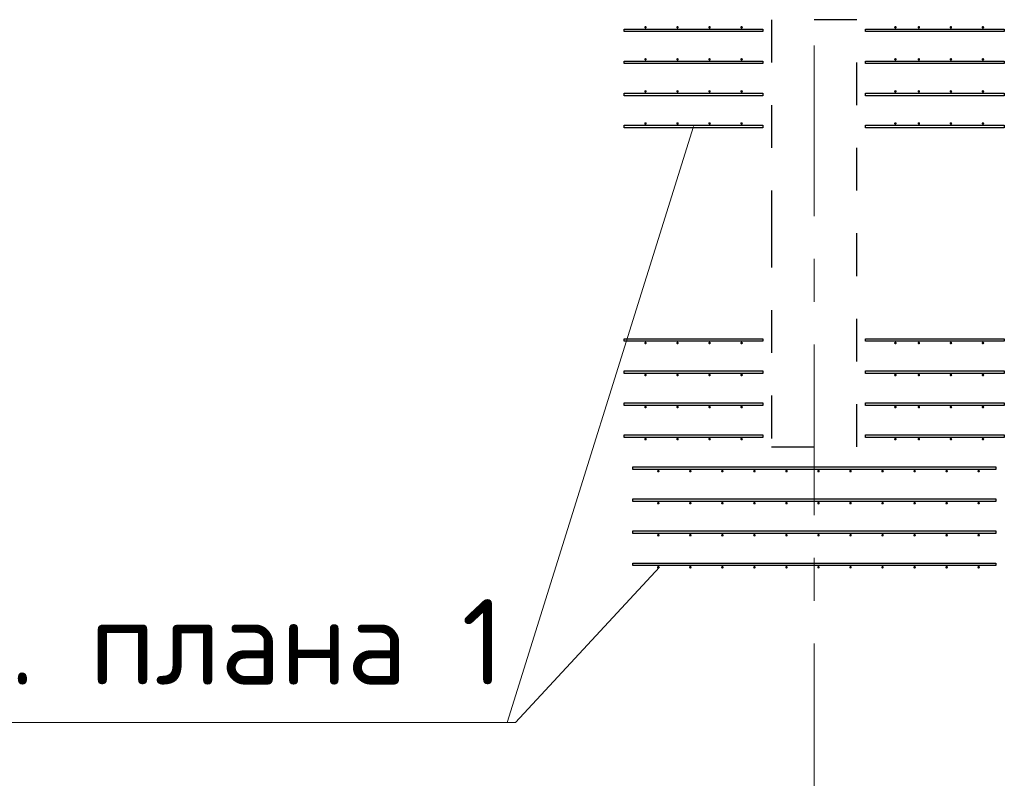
# Model space of a CAD drawing. Header units: metres. Extents: x -38 to 93, y -15 to 21.
# Tile 29 of 194: x 22.09 to 24.39, y 5.09 to 6.87. Entities that reach past the tile are written whole.
import ezdxf

# ---------------------------------------------------------------- set-up
doc = ezdxf.new("R2010")
doc.units = ezdxf.units.M
for name, pattern in [('______11', [0.5, 0.4, -0.05, 0, -0.05]), ('______2', [0.0405, 0.03, -0.0105]), ('______5', [1.1, 0.8, -0.1, 0.1, -0.1])]:
    doc.linetypes.add(name, pattern=pattern)
for name, color, linetype, lineweight in [('XR$2$Осевая линия (1)', 7, '______5', 13), ('XR$4$Арматурный каркас 01', 4, 'Continuous', 35), ('XR$4$Текст_ общее_1', 7, 'Continuous', 13)]:
    doc.layers.add(name, color=color, linetype=linetype, lineweight=lineweight)
doc.layers.add('XR$6$Стена_ бетон несущ.', color=7, linetype='Continuous', lineweight=70, true_color=0xb4b496)
doc.styles.add('ISOCPEUR', font='txt')

msp = doc.modelspace()

# ---------------------------------------------------------------- hatches: boundary and pattern name
at = {"layer": 'XR$4$Арматурный каркас 01', "linetype": 'Continuous', "lineweight": 50, "transparency": 33554687}
for points in [[(23.558, 6.8522), (23.5578, 6.8534), (23.5571, 6.8544), (23.5561, 6.855), (23.555, 6.8552), (23.5539, 6.855), (23.5529, 6.8544), (23.5522, 6.8534), (23.552, 6.8522), (23.5522, 6.8511), (23.5529, 6.8501), (23.5539, 6.8495), (23.555, 6.8492), (23.5561, 6.8495), (23.5571, 6.8501), (23.5578, 6.8511)], [(23.633, 6.8522), (23.6328, 6.8534), (23.6321, 6.8544), (23.6311, 6.855), (23.63, 6.8552), (23.6289, 6.855), (23.6279, 6.8544), (23.6272, 6.8534), (23.627, 6.8522), (23.6272, 6.8511), (23.6279, 6.8501), (23.6289, 6.8495), (23.63, 6.8492), (23.6311, 6.8495), (23.6321, 6.8501), (23.6328, 6.8511)], [(23.708, 6.8522), (23.7078, 6.8534), (23.7071, 6.8544), (23.7061, 6.855), (23.705, 6.8552), (23.7039, 6.855), (23.7029, 6.8544), (23.7022, 6.8534), (23.702, 6.8522), (23.7022, 6.8511), (23.7029, 6.8501), (23.7039, 6.8495), (23.705, 6.8492), (23.7061, 6.8495), (23.7071, 6.8501), (23.7078, 6.8511)], [(23.783, 6.8522), (23.7828, 6.8534), (23.7821, 6.8544), (23.7811, 6.855), (23.78, 6.8552), (23.7789, 6.855), (23.7779, 6.8544), (23.7772, 6.8534), (23.777, 6.8522), (23.7772, 6.8511), (23.7779, 6.8501), (23.7789, 6.8495), (23.78, 6.8492), (23.7811, 6.8495), (23.7821, 6.8501), (23.7828, 6.8511)], [(24.143, 6.8522), (24.1428, 6.8534), (24.1421, 6.8544), (24.1411, 6.855), (24.14, 6.8552), (24.1389, 6.855), (24.1379, 6.8544), (24.1372, 6.8534), (24.137, 6.8522), (24.1372, 6.8511), (24.1379, 6.8501), (24.1389, 6.8495), (24.14, 6.8492), (24.1411, 6.8495), (24.1421, 6.8501), (24.1428, 6.8511)], [(24.198, 6.8522), (24.1978, 6.8534), (24.1971, 6.8544), (24.1961, 6.855), (24.195, 6.8552), (24.1939, 6.855), (24.1929, 6.8544), (24.1922, 6.8534), (24.192, 6.8522), (24.1922, 6.8511), (24.1929, 6.8501), (24.1939, 6.8495), (24.195, 6.8492), (24.1961, 6.8495), (24.1971, 6.8501), (24.1978, 6.8511)], [(24.273, 6.8522), (24.2728, 6.8534), (24.2721, 6.8544), (24.2711, 6.855), (24.27, 6.8552), (24.2689, 6.855), (24.2679, 6.8544), (24.2672, 6.8534), (24.267, 6.8522), (24.2672, 6.8511), (24.2679, 6.8501), (24.2689, 6.8495), (24.27, 6.8492), (24.2711, 6.8495), (24.2721, 6.8501), (24.2728, 6.8511)], [(24.348, 6.8522), (24.3478, 6.8534), (24.3471, 6.8544), (24.3461, 6.855), (24.345, 6.8552), (24.3439, 6.855), (24.3429, 6.8544), (24.3422, 6.8534), (24.342, 6.8522), (24.3422, 6.8511), (24.3429, 6.8501), (24.3439, 6.8495), (24.345, 6.8492), (24.3461, 6.8495), (24.3471, 6.8501), (24.3478, 6.8511)], [(23.558, 6.7772), (23.5578, 6.7784), (23.5571, 6.7794), (23.5561, 6.78), (23.555, 6.7802), (23.5539, 6.78), (23.5529, 6.7794), (23.5522, 6.7784), (23.552, 6.7772), (23.5522, 6.7761), (23.5529, 6.7751), (23.5539, 6.7745), (23.555, 6.7742), (23.5561, 6.7745), (23.5571, 6.7751), (23.5578, 6.7761)], [(23.633, 6.7772), (23.6328, 6.7784), (23.6321, 6.7794), (23.6311, 6.78), (23.63, 6.7802), (23.6289, 6.78), (23.6279, 6.7794), (23.6272, 6.7784), (23.627, 6.7772), (23.6272, 6.7761), (23.6279, 6.7751), (23.6289, 6.7745), (23.63, 6.7742), (23.6311, 6.7745), (23.6321, 6.7751), (23.6328, 6.7761)], [(23.708, 6.7772), (23.7078, 6.7784), (23.7071, 6.7794), (23.7061, 6.78), (23.705, 6.7802), (23.7039, 6.78), (23.7029, 6.7794), (23.7022, 6.7784), (23.702, 6.7772), (23.7022, 6.7761), (23.7029, 6.7751), (23.7039, 6.7745), (23.705, 6.7742), (23.7061, 6.7745), (23.7071, 6.7751), (23.7078, 6.7761)], [(23.783, 6.7772), (23.7828, 6.7784), (23.7821, 6.7794), (23.7811, 6.78), (23.78, 6.7802), (23.7789, 6.78), (23.7779, 6.7794), (23.7772, 6.7784), (23.777, 6.7772), (23.7772, 6.7761), (23.7779, 6.7751), (23.7789, 6.7745), (23.78, 6.7742), (23.7811, 6.7745), (23.7821, 6.7751), (23.7828, 6.7761)], [(24.143, 6.7772), (24.1428, 6.7784), (24.1421, 6.7794), (24.1411, 6.78), (24.14, 6.7802), (24.1389, 6.78), (24.1379, 6.7794), (24.1372, 6.7784), (24.137, 6.7772), (24.1372, 6.7761), (24.1379, 6.7751), (24.1389, 6.7745), (24.14, 6.7742), (24.1411, 6.7745), (24.1421, 6.7751), (24.1428, 6.7761)], [(24.198, 6.7772), (24.1978, 6.7784), (24.1971, 6.7794), (24.1961, 6.78), (24.195, 6.7802), (24.1939, 6.78), (24.1929, 6.7794), (24.1922, 6.7784), (24.192, 6.7772), (24.1922, 6.7761), (24.1929, 6.7751), (24.1939, 6.7745), (24.195, 6.7742), (24.1961, 6.7745), (24.1971, 6.7751), (24.1978, 6.7761)], [(24.273, 6.7772), (24.2728, 6.7784), (24.2721, 6.7794), (24.2711, 6.78), (24.27, 6.7802), (24.2689, 6.78), (24.2679, 6.7794), (24.2672, 6.7784), (24.267, 6.7772), (24.2672, 6.7761), (24.2679, 6.7751), (24.2689, 6.7745), (24.27, 6.7742), (24.2711, 6.7745), (24.2721, 6.7751), (24.2728, 6.7761)], [(24.348, 6.7772), (24.3478, 6.7784), (24.3471, 6.7794), (24.3461, 6.78), (24.345, 6.7802), (24.3439, 6.78), (24.3429, 6.7794), (24.3422, 6.7784), (24.342, 6.7772), (24.3422, 6.7761), (24.3429, 6.7751), (24.3439, 6.7745), (24.345, 6.7742), (24.3461, 6.7745), (24.3471, 6.7751), (24.3478, 6.7761)], [(23.558, 6.7022), (23.5578, 6.7034), (23.5571, 6.7044), (23.5561, 6.705), (23.555, 6.7052), (23.5539, 6.705), (23.5529, 6.7044), (23.5522, 6.7034), (23.552, 6.7022), (23.5522, 6.7011), (23.5529, 6.7001), (23.5539, 6.6995), (23.555, 6.6992), (23.5561, 6.6995), (23.5571, 6.7001), (23.5578, 6.7011)], [(23.633, 6.7022), (23.6328, 6.7034), (23.6321, 6.7044), (23.6311, 6.705), (23.63, 6.7052), (23.6289, 6.705), (23.6279, 6.7044), (23.6272, 6.7034), (23.627, 6.7022), (23.6272, 6.7011), (23.6279, 6.7001), (23.6289, 6.6995), (23.63, 6.6992), (23.6311, 6.6995), (23.6321, 6.7001), (23.6328, 6.7011)], [(23.708, 6.7022), (23.7078, 6.7034), (23.7071, 6.7044), (23.7061, 6.705), (23.705, 6.7052), (23.7039, 6.705), (23.7029, 6.7044), (23.7022, 6.7034), (23.702, 6.7022), (23.7022, 6.7011), (23.7029, 6.7001), (23.7039, 6.6995), (23.705, 6.6992), (23.7061, 6.6995), (23.7071, 6.7001), (23.7078, 6.7011)], [(23.783, 6.7022), (23.7828, 6.7034), (23.7821, 6.7044), (23.7811, 6.705), (23.78, 6.7052), (23.7789, 6.705), (23.7779, 6.7044), (23.7772, 6.7034), (23.777, 6.7022), (23.7772, 6.7011), (23.7779, 6.7001), (23.7789, 6.6995), (23.78, 6.6992), (23.7811, 6.6995), (23.7821, 6.7001), (23.7828, 6.7011)], [(24.143, 6.7022), (24.1428, 6.7034), (24.1421, 6.7044), (24.1411, 6.705), (24.14, 6.7052), (24.1389, 6.705), (24.1379, 6.7044), (24.1372, 6.7034), (24.137, 6.7022), (24.1372, 6.7011), (24.1379, 6.7001), (24.1389, 6.6995), (24.14, 6.6992), (24.1411, 6.6995), (24.1421, 6.7001), (24.1428, 6.7011)], [(24.198, 6.7022), (24.1978, 6.7034), (24.1971, 6.7044), (24.1961, 6.705), (24.195, 6.7052), (24.1939, 6.705), (24.1929, 6.7044), (24.1922, 6.7034), (24.192, 6.7022), (24.1922, 6.7011), (24.1929, 6.7001), (24.1939, 6.6995), (24.195, 6.6992), (24.1961, 6.6995), (24.1971, 6.7001), (24.1978, 6.7011)], [(24.273, 6.7022), (24.2728, 6.7034), (24.2721, 6.7044), (24.2711, 6.705), (24.27, 6.7052), (24.2689, 6.705), (24.2679, 6.7044), (24.2672, 6.7034), (24.267, 6.7022), (24.2672, 6.7011), (24.2679, 6.7001), (24.2689, 6.6995), (24.27, 6.6992), (24.2711, 6.6995), (24.2721, 6.7001), (24.2728, 6.7011)], [(24.348, 6.7022), (24.3478, 6.7034), (24.3471, 6.7044), (24.3461, 6.705), (24.345, 6.7052), (24.3439, 6.705), (24.3429, 6.7044), (24.3422, 6.7034), (24.342, 6.7022), (24.3422, 6.7011), (24.3429, 6.7001), (24.3439, 6.6995), (24.345, 6.6992), (24.3461, 6.6995), (24.3471, 6.7001), (24.3478, 6.7011)], [(23.558, 6.6272), (23.5578, 6.6284), (23.5571, 6.6294), (23.5561, 6.63), (23.555, 6.6302), (23.5539, 6.63), (23.5529, 6.6294), (23.5522, 6.6284), (23.552, 6.6272), (23.5522, 6.6261), (23.5529, 6.6251), (23.5539, 6.6245), (23.555, 6.6242), (23.5561, 6.6245), (23.5571, 6.6251), (23.5578, 6.6261)], [(23.633, 6.6272), (23.6328, 6.6284), (23.6321, 6.6294), (23.6311, 6.63), (23.63, 6.6302), (23.6289, 6.63), (23.6279, 6.6294), (23.6272, 6.6284), (23.627, 6.6272), (23.6272, 6.6261), (23.6279, 6.6251), (23.6289, 6.6245), (23.63, 6.6242), (23.6311, 6.6245), (23.6321, 6.6251), (23.6328, 6.6261)], [(23.708, 6.6272), (23.7078, 6.6284), (23.7071, 6.6294), (23.7061, 6.63), (23.705, 6.6302), (23.7039, 6.63), (23.7029, 6.6294), (23.7022, 6.6284), (23.702, 6.6272), (23.7022, 6.6261), (23.7029, 6.6251), (23.7039, 6.6245), (23.705, 6.6242), (23.7061, 6.6245), (23.7071, 6.6251), (23.7078, 6.6261)], [(23.783, 6.6272), (23.7828, 6.6284), (23.7821, 6.6294), (23.7811, 6.63), (23.78, 6.6302), (23.7789, 6.63), (23.7779, 6.6294), (23.7772, 6.6284), (23.777, 6.6272), (23.7772, 6.6261), (23.7779, 6.6251), (23.7789, 6.6245), (23.78, 6.6242), (23.7811, 6.6245), (23.7821, 6.6251), (23.7828, 6.6261)], [(24.143, 6.6272), (24.1428, 6.6284), (24.1421, 6.6294), (24.1411, 6.63), (24.14, 6.6302), (24.1389, 6.63), (24.1379, 6.6294), (24.1372, 6.6284), (24.137, 6.6272), (24.1372, 6.6261), (24.1379, 6.6251), (24.1389, 6.6245), (24.14, 6.6242), (24.1411, 6.6245), (24.1421, 6.6251), (24.1428, 6.6261)], [(24.198, 6.6272), (24.1978, 6.6284), (24.1971, 6.6294), (24.1961, 6.63), (24.195, 6.6302), (24.1939, 6.63), (24.1929, 6.6294), (24.1922, 6.6284), (24.192, 6.6272), (24.1922, 6.6261), (24.1929, 6.6251), (24.1939, 6.6245), (24.195, 6.6242), (24.1961, 6.6245), (24.1971, 6.6251), (24.1978, 6.6261)], [(24.273, 6.6272), (24.2728, 6.6284), (24.2721, 6.6294), (24.2711, 6.63), (24.27, 6.6302), (24.2689, 6.63), (24.2679, 6.6294), (24.2672, 6.6284), (24.267, 6.6272), (24.2672, 6.6261), (24.2679, 6.6251), (24.2689, 6.6245), (24.27, 6.6242), (24.2711, 6.6245), (24.2721, 6.6251), (24.2728, 6.6261)], [(24.348, 6.6272), (24.3478, 6.6284), (24.3471, 6.6294), (24.3461, 6.63), (24.345, 6.6302), (24.3439, 6.63), (24.3429, 6.6294), (24.3422, 6.6284), (24.342, 6.6272), (24.3422, 6.6261), (24.3429, 6.6251), (24.3439, 6.6245), (24.345, 6.6242), (24.3461, 6.6245), (24.3471, 6.6251), (24.3478, 6.6261)], [(23.558, 6.1132), (23.5578, 6.1144), (23.5571, 6.1154), (23.5561, 6.116), (23.555, 6.1162), (23.5539, 6.116), (23.5529, 6.1154), (23.5522, 6.1144), (23.552, 6.1132), (23.5522, 6.1121), (23.5529, 6.1111), (23.5539, 6.1105), (23.555, 6.1102), (23.5561, 6.1105), (23.5571, 6.1111), (23.5578, 6.1121)], [(23.633, 6.1132), (23.6328, 6.1144), (23.6321, 6.1154), (23.6311, 6.116), (23.63, 6.1162), (23.6289, 6.116), (23.6279, 6.1154), (23.6272, 6.1144), (23.627, 6.1132), (23.6272, 6.1121), (23.6279, 6.1111), (23.6289, 6.1105), (23.63, 6.1102), (23.6311, 6.1105), (23.6321, 6.1111), (23.6328, 6.1121)], [(23.708, 6.1132), (23.7078, 6.1144), (23.7071, 6.1154), (23.7061, 6.116), (23.705, 6.1162), (23.7039, 6.116), (23.7029, 6.1154), (23.7022, 6.1144), (23.702, 6.1132), (23.7022, 6.1121), (23.7029, 6.1111), (23.7039, 6.1105), (23.705, 6.1102), (23.7061, 6.1105), (23.7071, 6.1111), (23.7078, 6.1121)], [(23.783, 6.1132), (23.7828, 6.1144), (23.7821, 6.1154), (23.7811, 6.116), (23.78, 6.1162), (23.7789, 6.116), (23.7779, 6.1154), (23.7772, 6.1144), (23.777, 6.1132), (23.7772, 6.1121), (23.7779, 6.1111), (23.7789, 6.1105), (23.78, 6.1102), (23.7811, 6.1105), (23.7821, 6.1111), (23.7828, 6.1121)], [(24.143, 6.1132), (24.1428, 6.1144), (24.1421, 6.1154), (24.1411, 6.116), (24.14, 6.1162), (24.1389, 6.116), (24.1379, 6.1154), (24.1372, 6.1144), (24.137, 6.1132), (24.1372, 6.1121), (24.1379, 6.1111), (24.1389, 6.1105), (24.14, 6.1102), (24.1411, 6.1105), (24.1421, 6.1111), (24.1428, 6.1121)], [(24.198, 6.1132), (24.1978, 6.1144), (24.1971, 6.1154), (24.1961, 6.116), (24.195, 6.1162), (24.1939, 6.116), (24.1929, 6.1154), (24.1922, 6.1144), (24.192, 6.1132), (24.1922, 6.1121), (24.1929, 6.1111), (24.1939, 6.1105), (24.195, 6.1102), (24.1961, 6.1105), (24.1971, 6.1111), (24.1978, 6.1121)], [(24.273, 6.1132), (24.2728, 6.1144), (24.2721, 6.1154), (24.2711, 6.116), (24.27, 6.1162), (24.2689, 6.116), (24.2679, 6.1154), (24.2672, 6.1144), (24.267, 6.1132), (24.2672, 6.1121), (24.2679, 6.1111), (24.2689, 6.1105), (24.27, 6.1102), (24.2711, 6.1105), (24.2721, 6.1111), (24.2728, 6.1121)], [(24.348, 6.1132), (24.3478, 6.1144), (24.3471, 6.1154), (24.3461, 6.116), (24.345, 6.1162), (24.3439, 6.116), (24.3429, 6.1154), (24.3422, 6.1144), (24.342, 6.1132), (24.3422, 6.1121), (24.3429, 6.1111), (24.3439, 6.1105), (24.345, 6.1102), (24.3461, 6.1105), (24.3471, 6.1111), (24.3478, 6.1121)], [(23.558, 6.0382), (23.5578, 6.0394), (23.5571, 6.0404), (23.5561, 6.041), (23.555, 6.0412), (23.5539, 6.041), (23.5529, 6.0404), (23.5522, 6.0394), (23.552, 6.0382), (23.5522, 6.0371), (23.5529, 6.0361), (23.5539, 6.0355), (23.555, 6.0352), (23.5561, 6.0355), (23.5571, 6.0361), (23.5578, 6.0371)], [(23.633, 6.0382), (23.6328, 6.0394), (23.6321, 6.0404), (23.6311, 6.041), (23.63, 6.0412), (23.6289, 6.041), (23.6279, 6.0404), (23.6272, 6.0394), (23.627, 6.0382), (23.6272, 6.0371), (23.6279, 6.0361), (23.6289, 6.0355), (23.63, 6.0352), (23.6311, 6.0355), (23.6321, 6.0361), (23.6328, 6.0371)], [(23.708, 6.0382), (23.7078, 6.0394), (23.7071, 6.0404), (23.7061, 6.041), (23.705, 6.0412), (23.7039, 6.041), (23.7029, 6.0404), (23.7022, 6.0394), (23.702, 6.0382), (23.7022, 6.0371), (23.7029, 6.0361), (23.7039, 6.0355), (23.705, 6.0352), (23.7061, 6.0355), (23.7071, 6.0361), (23.7078, 6.0371)], [(23.783, 6.0382), (23.7828, 6.0394), (23.7821, 6.0404), (23.7811, 6.041), (23.78, 6.0412), (23.7789, 6.041), (23.7779, 6.0404), (23.7772, 6.0394), (23.777, 6.0382), (23.7772, 6.0371), (23.7779, 6.0361), (23.7789, 6.0355), (23.78, 6.0352), (23.7811, 6.0355), (23.7821, 6.0361), (23.7828, 6.0371)], [(24.143, 6.0382), (24.1428, 6.0394), (24.1421, 6.0404), (24.1411, 6.041), (24.14, 6.0412), (24.1389, 6.041), (24.1379, 6.0404), (24.1372, 6.0394), (24.137, 6.0382), (24.1372, 6.0371), (24.1379, 6.0361), (24.1389, 6.0355), (24.14, 6.0352), (24.1411, 6.0355), (24.1421, 6.0361), (24.1428, 6.0371)], [(24.198, 6.0382), (24.1978, 6.0394), (24.1971, 6.0404), (24.1961, 6.041), (24.195, 6.0412), (24.1939, 6.041), (24.1929, 6.0404), (24.1922, 6.0394), (24.192, 6.0382), (24.1922, 6.0371), (24.1929, 6.0361), (24.1939, 6.0355), (24.195, 6.0352), (24.1961, 6.0355), (24.1971, 6.0361), (24.1978, 6.0371)], [(24.273, 6.0382), (24.2728, 6.0394), (24.2721, 6.0404), (24.2711, 6.041), (24.27, 6.0412), (24.2689, 6.041), (24.2679, 6.0404), (24.2672, 6.0394), (24.267, 6.0382), (24.2672, 6.0371), (24.2679, 6.0361), (24.2689, 6.0355), (24.27, 6.0352), (24.2711, 6.0355), (24.2721, 6.0361), (24.2728, 6.0371)], [(24.348, 6.0382), (24.3478, 6.0394), (24.3471, 6.0404), (24.3461, 6.041), (24.345, 6.0412), (24.3439, 6.041), (24.3429, 6.0404), (24.3422, 6.0394), (24.342, 6.0382), (24.3422, 6.0371), (24.3429, 6.0361), (24.3439, 6.0355), (24.345, 6.0352), (24.3461, 6.0355), (24.3471, 6.0361), (24.3478, 6.0371)], [(23.558, 5.9632), (23.5578, 5.9644), (23.5571, 5.9654), (23.5561, 5.966), (23.555, 5.9662), (23.5539, 5.966), (23.5529, 5.9654), (23.5522, 5.9644), (23.552, 5.9632), (23.5522, 5.9621), (23.5529, 5.9611), (23.5539, 5.9605), (23.555, 5.9602), (23.5561, 5.9605), (23.5571, 5.9611), (23.5578, 5.9621)], [(23.633, 5.9632), (23.6328, 5.9644), (23.6321, 5.9654), (23.6311, 5.966), (23.63, 5.9662), (23.6289, 5.966), (23.6279, 5.9654), (23.6272, 5.9644), (23.627, 5.9632), (23.6272, 5.9621), (23.6279, 5.9611), (23.6289, 5.9605), (23.63, 5.9602), (23.6311, 5.9605), (23.6321, 5.9611), (23.6328, 5.9621)], [(23.708, 5.9632), (23.7078, 5.9644), (23.7071, 5.9654), (23.7061, 5.966), (23.705, 5.9662), (23.7039, 5.966), (23.7029, 5.9654), (23.7022, 5.9644), (23.702, 5.9632), (23.7022, 5.9621), (23.7029, 5.9611), (23.7039, 5.9605), (23.705, 5.9602), (23.7061, 5.9605), (23.7071, 5.9611), (23.7078, 5.9621)], [(23.783, 5.9632), (23.7828, 5.9644), (23.7821, 5.9654), (23.7811, 5.966), (23.78, 5.9662), (23.7789, 5.966), (23.7779, 5.9654), (23.7772, 5.9644), (23.777, 5.9632), (23.7772, 5.9621), (23.7779, 5.9611), (23.7789, 5.9605), (23.78, 5.9602), (23.7811, 5.9605), (23.7821, 5.9611), (23.7828, 5.9621)], [(24.143, 5.9632), (24.1428, 5.9644), (24.1421, 5.9654), (24.1411, 5.966), (24.14, 5.9662), (24.1389, 5.966), (24.1379, 5.9654), (24.1372, 5.9644), (24.137, 5.9632), (24.1372, 5.9621), (24.1379, 5.9611), (24.1389, 5.9605), (24.14, 5.9602), (24.1411, 5.9605), (24.1421, 5.9611), (24.1428, 5.9621)], [(24.198, 5.9632), (24.1978, 5.9644), (24.1971, 5.9654), (24.1961, 5.966), (24.195, 5.9662), (24.1939, 5.966), (24.1929, 5.9654), (24.1922, 5.9644), (24.192, 5.9632), (24.1922, 5.9621), (24.1929, 5.9611), (24.1939, 5.9605), (24.195, 5.9602), (24.1961, 5.9605), (24.1971, 5.9611), (24.1978, 5.9621)], [(24.273, 5.9632), (24.2728, 5.9644), (24.2721, 5.9654), (24.2711, 5.966), (24.27, 5.9662), (24.2689, 5.966), (24.2679, 5.9654), (24.2672, 5.9644), (24.267, 5.9632), (24.2672, 5.9621), (24.2679, 5.9611), (24.2689, 5.9605), (24.27, 5.9602), (24.2711, 5.9605), (24.2721, 5.9611), (24.2728, 5.9621)], [(24.348, 5.9632), (24.3478, 5.9644), (24.3471, 5.9654), (24.3461, 5.966), (24.345, 5.9662), (24.3439, 5.966), (24.3429, 5.9654), (24.3422, 5.9644), (24.342, 5.9632), (24.3422, 5.9621), (24.3429, 5.9611), (24.3439, 5.9605), (24.345, 5.9602), (24.3461, 5.9605), (24.3471, 5.9611), (24.3478, 5.9621)], [(23.558, 5.8882), (23.5578, 5.8894), (23.5571, 5.8904), (23.5561, 5.891), (23.555, 5.8912), (23.5539, 5.891), (23.5529, 5.8904), (23.5522, 5.8894), (23.552, 5.8882), (23.5522, 5.8871), (23.5529, 5.8861), (23.5539, 5.8855), (23.555, 5.8852), (23.5561, 5.8855), (23.5571, 5.8861), (23.5578, 5.8871)], [(23.633, 5.8882), (23.6328, 5.8894), (23.6321, 5.8904), (23.6311, 5.891), (23.63, 5.8912), (23.6289, 5.891), (23.6279, 5.8904), (23.6272, 5.8894), (23.627, 5.8882), (23.6272, 5.8871), (23.6279, 5.8861), (23.6289, 5.8855), (23.63, 5.8852), (23.6311, 5.8855), (23.6321, 5.8861), (23.6328, 5.8871)], [(23.708, 5.8882), (23.7078, 5.8894), (23.7071, 5.8904), (23.7061, 5.891), (23.705, 5.8912), (23.7039, 5.891), (23.7029, 5.8904), (23.7022, 5.8894), (23.702, 5.8882), (23.7022, 5.8871), (23.7029, 5.8861), (23.7039, 5.8855), (23.705, 5.8852), (23.7061, 5.8855), (23.7071, 5.8861), (23.7078, 5.8871)], [(23.783, 5.8882), (23.7828, 5.8894), (23.7821, 5.8904), (23.7811, 5.891), (23.78, 5.8912), (23.7789, 5.891), (23.7779, 5.8904), (23.7772, 5.8894), (23.777, 5.8882), (23.7772, 5.8871), (23.7779, 5.8861), (23.7789, 5.8855), (23.78, 5.8852), (23.7811, 5.8855), (23.7821, 5.8861), (23.7828, 5.8871)], [(24.143, 5.8882), (24.1428, 5.8894), (24.1421, 5.8904), (24.1411, 5.891), (24.14, 5.8912), (24.1389, 5.891), (24.1379, 5.8904), (24.1372, 5.8894), (24.137, 5.8882), (24.1372, 5.8871), (24.1379, 5.8861), (24.1389, 5.8855), (24.14, 5.8852), (24.1411, 5.8855), (24.1421, 5.8861), (24.1428, 5.8871)], [(24.198, 5.8882), (24.1978, 5.8894), (24.1971, 5.8904), (24.1961, 5.891), (24.195, 5.8912), (24.1939, 5.891), (24.1929, 5.8904), (24.1922, 5.8894), (24.192, 5.8882), (24.1922, 5.8871), (24.1929, 5.8861), (24.1939, 5.8855), (24.195, 5.8852), (24.1961, 5.8855), (24.1971, 5.8861), (24.1978, 5.8871)], [(24.273, 5.8882), (24.2728, 5.8894), (24.2721, 5.8904), (24.2711, 5.891), (24.27, 5.8912), (24.2689, 5.891), (24.2679, 5.8904), (24.2672, 5.8894), (24.267, 5.8882), (24.2672, 5.8871), (24.2679, 5.8861), (24.2689, 5.8855), (24.27, 5.8852), (24.2711, 5.8855), (24.2721, 5.8861), (24.2728, 5.8871)], [(24.348, 5.8882), (24.3478, 5.8894), (24.3471, 5.8904), (24.3461, 5.891), (24.345, 5.8912), (24.3439, 5.891), (24.3429, 5.8904), (24.3422, 5.8894), (24.342, 5.8882), (24.3422, 5.8871), (24.3429, 5.8861), (24.3439, 5.8855), (24.345, 5.8852), (24.3461, 5.8855), (24.3471, 5.8861), (24.3478, 5.8871)], [(23.588, 5.8132), (23.5878, 5.8144), (23.5871, 5.8154), (23.5861, 5.816), (23.585, 5.8162), (23.5839, 5.816), (23.5829, 5.8154), (23.5822, 5.8144), (23.582, 5.8132), (23.5822, 5.8121), (23.5829, 5.8111), (23.5839, 5.8105), (23.585, 5.8102), (23.5861, 5.8105), (23.5871, 5.8111), (23.5878, 5.8121)], [(23.663, 5.8132), (23.6628, 5.8144), (23.6621, 5.8154), (23.6611, 5.816), (23.66, 5.8162), (23.6589, 5.816), (23.6579, 5.8154), (23.6572, 5.8144), (23.657, 5.8132), (23.6572, 5.8121), (23.6579, 5.8111), (23.6589, 5.8105), (23.66, 5.8102), (23.6611, 5.8105), (23.6621, 5.8111), (23.6628, 5.8121)], [(23.738, 5.8132), (23.7378, 5.8144), (23.7371, 5.8154), (23.7361, 5.816), (23.735, 5.8162), (23.7339, 5.816), (23.7329, 5.8154), (23.7322, 5.8144), (23.732, 5.8132), (23.7322, 5.8121), (23.7329, 5.8111), (23.7339, 5.8105), (23.735, 5.8102), (23.7361, 5.8105), (23.7371, 5.8111), (23.7378, 5.8121)], [(23.813, 5.8132), (23.8128, 5.8144), (23.8121, 5.8154), (23.8111, 5.816), (23.81, 5.8162), (23.8089, 5.816), (23.8079, 5.8154), (23.8072, 5.8144), (23.807, 5.8132), (23.8072, 5.8121), (23.8079, 5.8111), (23.8089, 5.8105), (23.81, 5.8102), (23.8111, 5.8105), (23.8121, 5.8111), (23.8128, 5.8121)], [(23.888, 5.8132), (23.8878, 5.8144), (23.8871, 5.8154), (23.8861, 5.816), (23.885, 5.8162), (23.8839, 5.816), (23.8829, 5.8154), (23.8822, 5.8144), (23.882, 5.8132), (23.8822, 5.8121), (23.8829, 5.8111), (23.8839, 5.8105), (23.885, 5.8102), (23.8861, 5.8105), (23.8871, 5.8111), (23.8878, 5.8121)], [(23.963, 5.8132), (23.9628, 5.8144), (23.9621, 5.8154), (23.9611, 5.816), (23.96, 5.8162), (23.9589, 5.816), (23.9579, 5.8154), (23.9572, 5.8144), (23.957, 5.8132), (23.9572, 5.8121), (23.9579, 5.8111), (23.9589, 5.8105), (23.96, 5.8102), (23.9611, 5.8105), (23.9621, 5.8111), (23.9628, 5.8121)], [(24.038, 5.8132), (24.0378, 5.8144), (24.0371, 5.8154), (24.0361, 5.816), (24.035, 5.8162), (24.0339, 5.816), (24.0329, 5.8154), (24.0322, 5.8144), (24.032, 5.8132), (24.0322, 5.8121), (24.0329, 5.8111), (24.0339, 5.8105), (24.035, 5.8102), (24.0361, 5.8105), (24.0371, 5.8111), (24.0378, 5.8121)], [(24.113, 5.8132), (24.1128, 5.8144), (24.1121, 5.8154), (24.1111, 5.816), (24.11, 5.8162), (24.1089, 5.816), (24.1079, 5.8154), (24.1072, 5.8144), (24.107, 5.8132), (24.1072, 5.8121), (24.1079, 5.8111), (24.1089, 5.8105), (24.11, 5.8102), (24.1111, 5.8105), (24.1121, 5.8111), (24.1128, 5.8121)], [(24.188, 5.8132), (24.1878, 5.8144), (24.1871, 5.8154), (24.1861, 5.816), (24.185, 5.8162), (24.1839, 5.816), (24.1829, 5.8154), (24.1822, 5.8144), (24.182, 5.8132), (24.1822, 5.8121), (24.1829, 5.8111), (24.1839, 5.8105), (24.185, 5.8102), (24.1861, 5.8105), (24.1871, 5.8111), (24.1878, 5.8121)], [(24.263, 5.8132), (24.2628, 5.8144), (24.2621, 5.8154), (24.2611, 5.816), (24.26, 5.8162), (24.2589, 5.816), (24.2579, 5.8154), (24.2572, 5.8144), (24.257, 5.8132), (24.2572, 5.8121), (24.2579, 5.8111), (24.2589, 5.8105), (24.26, 5.8102), (24.2611, 5.8105), (24.2621, 5.8111), (24.2628, 5.8121)], [(24.338, 5.8132), (24.3378, 5.8144), (24.3371, 5.8154), (24.3361, 5.816), (24.335, 5.8162), (24.3339, 5.816), (24.3329, 5.8154), (24.3322, 5.8144), (24.332, 5.8132), (24.3322, 5.8121), (24.3329, 5.8111), (24.3339, 5.8105), (24.335, 5.8102), (24.3361, 5.8105), (24.3371, 5.8111), (24.3378, 5.8121)], [(23.588, 5.7382), (23.5878, 5.7394), (23.5871, 5.7404), (23.5861, 5.741), (23.585, 5.7412), (23.5839, 5.741), (23.5829, 5.7404), (23.5822, 5.7394), (23.582, 5.7382), (23.5822, 5.7371), (23.5829, 5.7361), (23.5839, 5.7355), (23.585, 5.7352), (23.5861, 5.7355), (23.5871, 5.7361), (23.5878, 5.7371)], [(23.663, 5.7382), (23.6628, 5.7394), (23.6621, 5.7404), (23.6611, 5.741), (23.66, 5.7412), (23.6589, 5.741), (23.6579, 5.7404), (23.6572, 5.7394), (23.657, 5.7382), (23.6572, 5.7371), (23.6579, 5.7361), (23.6589, 5.7355), (23.66, 5.7352), (23.6611, 5.7355), (23.6621, 5.7361), (23.6628, 5.7371)], [(23.738, 5.7382), (23.7378, 5.7394), (23.7371, 5.7404), (23.7361, 5.741), (23.735, 5.7412), (23.7339, 5.741), (23.7329, 5.7404), (23.7322, 5.7394), (23.732, 5.7382), (23.7322, 5.7371), (23.7329, 5.7361), (23.7339, 5.7355), (23.735, 5.7352), (23.7361, 5.7355), (23.7371, 5.7361), (23.7378, 5.7371)], [(23.813, 5.7382), (23.8128, 5.7394), (23.8121, 5.7404), (23.8111, 5.741), (23.81, 5.7412), (23.8089, 5.741), (23.8079, 5.7404), (23.8072, 5.7394), (23.807, 5.7382), (23.8072, 5.7371), (23.8079, 5.7361), (23.8089, 5.7355), (23.81, 5.7352), (23.8111, 5.7355), (23.8121, 5.7361), (23.8128, 5.7371)], [(23.888, 5.7382), (23.8878, 5.7394), (23.8871, 5.7404), (23.8861, 5.741), (23.885, 5.7412), (23.8839, 5.741), (23.8829, 5.7404), (23.8822, 5.7394), (23.882, 5.7382), (23.8822, 5.7371), (23.8829, 5.7361), (23.8839, 5.7355), (23.885, 5.7352), (23.8861, 5.7355), (23.8871, 5.7361), (23.8878, 5.7371)], [(23.963, 5.7382), (23.9628, 5.7394), (23.9621, 5.7404), (23.9611, 5.741), (23.96, 5.7412), (23.9589, 5.741), (23.9579, 5.7404), (23.9572, 5.7394), (23.957, 5.7382), (23.9572, 5.7371), (23.9579, 5.7361), (23.9589, 5.7355), (23.96, 5.7352), (23.9611, 5.7355), (23.9621, 5.7361), (23.9628, 5.7371)], [(24.038, 5.7382), (24.0378, 5.7394), (24.0371, 5.7404), (24.0361, 5.741), (24.035, 5.7412), (24.0339, 5.741), (24.0329, 5.7404), (24.0322, 5.7394), (24.032, 5.7382), (24.0322, 5.7371), (24.0329, 5.7361), (24.0339, 5.7355), (24.035, 5.7352), (24.0361, 5.7355), (24.0371, 5.7361), (24.0378, 5.7371)], [(24.113, 5.7382), (24.1128, 5.7394), (24.1121, 5.7404), (24.1111, 5.741), (24.11, 5.7412), (24.1089, 5.741), (24.1079, 5.7404), (24.1072, 5.7394), (24.107, 5.7382), (24.1072, 5.7371), (24.1079, 5.7361), (24.1089, 5.7355), (24.11, 5.7352), (24.1111, 5.7355), (24.1121, 5.7361), (24.1128, 5.7371)], [(24.188, 5.7382), (24.1878, 5.7394), (24.1871, 5.7404), (24.1861, 5.741), (24.185, 5.7412), (24.1839, 5.741), (24.1829, 5.7404), (24.1822, 5.7394), (24.182, 5.7382), (24.1822, 5.7371), (24.1829, 5.7361), (24.1839, 5.7355), (24.185, 5.7352), (24.1861, 5.7355), (24.1871, 5.7361), (24.1878, 5.7371)], [(24.263, 5.7382), (24.2628, 5.7394), (24.2621, 5.7404), (24.2611, 5.741), (24.26, 5.7412), (24.2589, 5.741), (24.2579, 5.7404), (24.2572, 5.7394), (24.257, 5.7382), (24.2572, 5.7371), (24.2579, 5.7361), (24.2589, 5.7355), (24.26, 5.7352), (24.2611, 5.7355), (24.2621, 5.7361), (24.2628, 5.7371)], [(24.338, 5.7382), (24.3378, 5.7394), (24.3371, 5.7404), (24.3361, 5.741), (24.335, 5.7412), (24.3339, 5.741), (24.3329, 5.7404), (24.3322, 5.7394), (24.332, 5.7382), (24.3322, 5.7371), (24.3329, 5.7361), (24.3339, 5.7355), (24.335, 5.7352), (24.3361, 5.7355), (24.3371, 5.7361), (24.3378, 5.7371)], [(23.588, 5.6632), (23.5878, 5.6644), (23.5871, 5.6654), (23.5861, 5.666), (23.585, 5.6662), (23.5839, 5.666), (23.5829, 5.6654), (23.5822, 5.6644), (23.582, 5.6632), (23.5822, 5.6621), (23.5829, 5.6611), (23.5839, 5.6605), (23.585, 5.6602), (23.5861, 5.6605), (23.5871, 5.6611), (23.5878, 5.6621)], [(23.663, 5.6632), (23.6628, 5.6644), (23.6621, 5.6654), (23.6611, 5.666), (23.66, 5.6662), (23.6589, 5.666), (23.6579, 5.6654), (23.6572, 5.6644), (23.657, 5.6632), (23.6572, 5.6621), (23.6579, 5.6611), (23.6589, 5.6605), (23.66, 5.6602), (23.6611, 5.6605), (23.6621, 5.6611), (23.6628, 5.6621)], [(23.738, 5.6632), (23.7378, 5.6644), (23.7371, 5.6654), (23.7361, 5.666), (23.735, 5.6662), (23.7339, 5.666), (23.7329, 5.6654), (23.7322, 5.6644), (23.732, 5.6632), (23.7322, 5.6621), (23.7329, 5.6611), (23.7339, 5.6605), (23.735, 5.6602), (23.7361, 5.6605), (23.7371, 5.6611), (23.7378, 5.6621)], [(23.813, 5.6632), (23.8128, 5.6644), (23.8121, 5.6654), (23.8111, 5.666), (23.81, 5.6662), (23.8089, 5.666), (23.8079, 5.6654), (23.8072, 5.6644), (23.807, 5.6632), (23.8072, 5.6621), (23.8079, 5.6611), (23.8089, 5.6605), (23.81, 5.6602), (23.8111, 5.6605), (23.8121, 5.6611), (23.8128, 5.6621)], [(23.888, 5.6632), (23.8878, 5.6644), (23.8871, 5.6654), (23.8861, 5.666), (23.885, 5.6662), (23.8839, 5.666), (23.8829, 5.6654), (23.8822, 5.6644), (23.882, 5.6632), (23.8822, 5.6621), (23.8829, 5.6611), (23.8839, 5.6605), (23.885, 5.6602), (23.8861, 5.6605), (23.8871, 5.6611), (23.8878, 5.6621)], [(23.963, 5.6632), (23.9628, 5.6644), (23.9621, 5.6654), (23.9611, 5.666), (23.96, 5.6662), (23.9589, 5.666), (23.9579, 5.6654), (23.9572, 5.6644), (23.957, 5.6632), (23.9572, 5.6621), (23.9579, 5.6611), (23.9589, 5.6605), (23.96, 5.6602), (23.9611, 5.6605), (23.9621, 5.6611), (23.9628, 5.6621)], [(24.038, 5.6632), (24.0378, 5.6644), (24.0371, 5.6654), (24.0361, 5.666), (24.035, 5.6662), (24.0339, 5.666), (24.0329, 5.6654), (24.0322, 5.6644), (24.032, 5.6632), (24.0322, 5.6621), (24.0329, 5.6611), (24.0339, 5.6605), (24.035, 5.6602), (24.0361, 5.6605), (24.0371, 5.6611), (24.0378, 5.6621)], [(24.113, 5.6632), (24.1128, 5.6644), (24.1121, 5.6654), (24.1111, 5.666), (24.11, 5.6662), (24.1089, 5.666), (24.1079, 5.6654), (24.1072, 5.6644), (24.107, 5.6632), (24.1072, 5.6621), (24.1079, 5.6611), (24.1089, 5.6605), (24.11, 5.6602), (24.1111, 5.6605), (24.1121, 5.6611), (24.1128, 5.6621)], [(24.188, 5.6632), (24.1878, 5.6644), (24.1871, 5.6654), (24.1861, 5.666), (24.185, 5.6662), (24.1839, 5.666), (24.1829, 5.6654), (24.1822, 5.6644), (24.182, 5.6632), (24.1822, 5.6621), (24.1829, 5.6611), (24.1839, 5.6605), (24.185, 5.6602), (24.1861, 5.6605), (24.1871, 5.6611), (24.1878, 5.6621)], [(24.263, 5.6632), (24.2628, 5.6644), (24.2621, 5.6654), (24.2611, 5.666), (24.26, 5.6662), (24.2589, 5.666), (24.2579, 5.6654), (24.2572, 5.6644), (24.257, 5.6632), (24.2572, 5.6621), (24.2579, 5.6611), (24.2589, 5.6605), (24.26, 5.6602), (24.2611, 5.6605), (24.2621, 5.6611), (24.2628, 5.6621)], [(24.338, 5.6632), (24.3378, 5.6644), (24.3371, 5.6654), (24.3361, 5.666), (24.335, 5.6662), (24.3339, 5.666), (24.3329, 5.6654), (24.3322, 5.6644), (24.332, 5.6632), (24.3322, 5.6621), (24.3329, 5.6611), (24.3339, 5.6605), (24.335, 5.6602), (24.3361, 5.6605), (24.3371, 5.6611), (24.3378, 5.6621)], [(23.588, 5.5882), (23.5878, 5.5894), (23.5871, 5.5904), (23.5861, 5.591), (23.585, 5.5912), (23.5839, 5.591), (23.5829, 5.5904), (23.5822, 5.5894), (23.582, 5.5882), (23.5822, 5.5871), (23.5829, 5.5861), (23.5839, 5.5855), (23.585, 5.5852), (23.5861, 5.5855), (23.5871, 5.5861), (23.5878, 5.5871)], [(23.663, 5.5882), (23.6628, 5.5894), (23.6621, 5.5904), (23.6611, 5.591), (23.66, 5.5912), (23.6589, 5.591), (23.6579, 5.5904), (23.6572, 5.5894), (23.657, 5.5882), (23.6572, 5.5871), (23.6579, 5.5861), (23.6589, 5.5855), (23.66, 5.5852), (23.6611, 5.5855), (23.6621, 5.5861), (23.6628, 5.5871)], [(23.738, 5.5882), (23.7378, 5.5894), (23.7371, 5.5904), (23.7361, 5.591), (23.735, 5.5912), (23.7339, 5.591), (23.7329, 5.5904), (23.7322, 5.5894), (23.732, 5.5882), (23.7322, 5.5871), (23.7329, 5.5861), (23.7339, 5.5855), (23.735, 5.5852), (23.7361, 5.5855), (23.7371, 5.5861), (23.7378, 5.5871)], [(23.813, 5.5882), (23.8128, 5.5894), (23.8121, 5.5904), (23.8111, 5.591), (23.81, 5.5912), (23.8089, 5.591), (23.8079, 5.5904), (23.8072, 5.5894), (23.807, 5.5882), (23.8072, 5.5871), (23.8079, 5.5861), (23.8089, 5.5855), (23.81, 5.5852), (23.8111, 5.5855), (23.8121, 5.5861), (23.8128, 5.5871)], [(23.888, 5.5882), (23.8878, 5.5894), (23.8871, 5.5904), (23.8861, 5.591), (23.885, 5.5912), (23.8839, 5.591), (23.8829, 5.5904), (23.8822, 5.5894), (23.882, 5.5882), (23.8822, 5.5871), (23.8829, 5.5861), (23.8839, 5.5855), (23.885, 5.5852), (23.8861, 5.5855), (23.8871, 5.5861), (23.8878, 5.5871)], [(23.963, 5.5882), (23.9628, 5.5894), (23.9621, 5.5904), (23.9611, 5.591), (23.96, 5.5912), (23.9589, 5.591), (23.9579, 5.5904), (23.9572, 5.5894), (23.957, 5.5882), (23.9572, 5.5871), (23.9579, 5.5861), (23.9589, 5.5855), (23.96, 5.5852), (23.9611, 5.5855), (23.9621, 5.5861), (23.9628, 5.5871)], [(24.038, 5.5882), (24.0378, 5.5894), (24.0371, 5.5904), (24.0361, 5.591), (24.035, 5.5912), (24.0339, 5.591), (24.0329, 5.5904), (24.0322, 5.5894), (24.032, 5.5882), (24.0322, 5.5871), (24.0329, 5.5861), (24.0339, 5.5855), (24.035, 5.5852), (24.0361, 5.5855), (24.0371, 5.5861), (24.0378, 5.5871)], [(24.113, 5.5882), (24.1128, 5.5894), (24.1121, 5.5904), (24.1111, 5.591), (24.11, 5.5912), (24.1089, 5.591), (24.1079, 5.5904), (24.1072, 5.5894), (24.107, 5.5882), (24.1072, 5.5871), (24.1079, 5.5861), (24.1089, 5.5855), (24.11, 5.5852), (24.1111, 5.5855), (24.1121, 5.5861), (24.1128, 5.5871)], [(24.188, 5.5882), (24.1878, 5.5894), (24.1871, 5.5904), (24.1861, 5.591), (24.185, 5.5912), (24.1839, 5.591), (24.1829, 5.5904), (24.1822, 5.5894), (24.182, 5.5882), (24.1822, 5.5871), (24.1829, 5.5861), (24.1839, 5.5855), (24.185, 5.5852), (24.1861, 5.5855), (24.1871, 5.5861), (24.1878, 5.5871)], [(24.263, 5.5882), (24.2628, 5.5894), (24.2621, 5.5904), (24.2611, 5.591), (24.26, 5.5912), (24.2589, 5.591), (24.2579, 5.5904), (24.2572, 5.5894), (24.257, 5.5882), (24.2572, 5.5871), (24.2579, 5.5861), (24.2589, 5.5855), (24.26, 5.5852), (24.2611, 5.5855), (24.2621, 5.5861), (24.2628, 5.5871)], [(24.338, 5.5882), (24.3378, 5.5894), (24.3371, 5.5904), (24.3361, 5.591), (24.335, 5.5912), (24.3339, 5.591), (24.3329, 5.5904), (24.3322, 5.5894), (24.332, 5.5882), (24.3322, 5.5871), (24.3329, 5.5861), (24.3339, 5.5855), (24.335, 5.5852), (24.3361, 5.5855), (24.3371, 5.5861), (24.3378, 5.5871)]]:
    msp.add_hatch(color=2, dxfattribs=at).paths.add_polyline_path(points)

# ---------------------------------------------------------------- linework, layer by layer
at = {"layer": 'XR$2$Осевая линия (1)', "color": 253, "linetype": '______11', "lineweight": 13, "true_color": 0xa0a0a0, "transparency": 33554687}
msp.add_line((23.95, -3.39), (23.95, 8.13), dxfattribs=at)
at = {"layer": 'XR$4$Арматурный каркас 01', "color": 2, "linetype": 'Continuous', "lineweight": 25, "transparency": 33554687}
for points in [[(23.83, 6.8422), (23.505, 6.8422), (23.505, 6.8482), (23.83, 6.8482), (23.83, 6.8422)], [(23.83, 6.8422), (23.505, 6.8422), (23.505, 6.8482), (23.83, 6.8482), (23.83, 6.8422)], [(24.07, 6.8482), (24.395, 6.8482), (24.395, 6.8422), (24.07, 6.8422), (24.07, 6.8482)], [(24.07, 6.8482), (24.395, 6.8482), (24.395, 6.8422), (24.07, 6.8422), (24.07, 6.8482)], [(23.83, 6.7672), (23.505, 6.7672), (23.505, 6.7732), (23.83, 6.7732), (23.83, 6.7672)], [(23.83, 6.7672), (23.505, 6.7672), (23.505, 6.7732), (23.83, 6.7732), (23.83, 6.7672)], [(24.07, 6.7732), (24.395, 6.7732), (24.395, 6.7672), (24.07, 6.7672), (24.07, 6.7732)], [(24.07, 6.7732), (24.395, 6.7732), (24.395, 6.7672), (24.07, 6.7672), (24.07, 6.7732)], [(23.83, 6.6922), (23.505, 6.6922), (23.505, 6.6982), (23.83, 6.6982), (23.83, 6.6922)], [(23.83, 6.6922), (23.505, 6.6922), (23.505, 6.6982), (23.83, 6.6982), (23.83, 6.6922)], [(24.07, 6.6982), (24.395, 6.6982), (24.395, 6.6922), (24.07, 6.6922), (24.07, 6.6982)], [(24.07, 6.6982), (24.395, 6.6982), (24.395, 6.6922), (24.07, 6.6922), (24.07, 6.6982)], [(23.83, 6.6172), (23.505, 6.6172), (23.505, 6.6232), (23.83, 6.6232), (23.83, 6.6172)], [(23.83, 6.6172), (23.505, 6.6172), (23.505, 6.6232), (23.83, 6.6232), (23.83, 6.6172)], [(24.07, 6.6232), (24.395, 6.6232), (24.395, 6.6172), (24.07, 6.6172), (24.07, 6.6232)], [(24.07, 6.6232), (24.395, 6.6232), (24.395, 6.6172), (24.07, 6.6172), (24.07, 6.6232)], [(23.83, 6.1172), (23.505, 6.1172), (23.505, 6.1232), (23.83, 6.1232), (23.83, 6.1172)], [(23.83, 6.1172), (23.505, 6.1172), (23.505, 6.1232), (23.83, 6.1232), (23.83, 6.1172)], [(24.07, 6.1232), (24.395, 6.1232), (24.395, 6.1172), (24.07, 6.1172), (24.07, 6.1232)], [(24.07, 6.1232), (24.395, 6.1232), (24.395, 6.1172), (24.07, 6.1172), (24.07, 6.1232)], [(23.83, 6.0422), (23.505, 6.0422), (23.505, 6.0482), (23.83, 6.0482), (23.83, 6.0422)], [(23.83, 6.0422), (23.505, 6.0422), (23.505, 6.0482), (23.83, 6.0482), (23.83, 6.0422)], [(24.07, 6.0482), (24.395, 6.0482), (24.395, 6.0422), (24.07, 6.0422), (24.07, 6.0482)], [(24.07, 6.0482), (24.395, 6.0482), (24.395, 6.0422), (24.07, 6.0422), (24.07, 6.0482)], [(23.83, 5.9672), (23.505, 5.9672), (23.505, 5.9732), (23.83, 5.9732), (23.83, 5.9672)], [(23.83, 5.9672), (23.505, 5.9672), (23.505, 5.9732), (23.83, 5.9732), (23.83, 5.9672)], [(24.07, 5.9732), (24.395, 5.9732), (24.395, 5.9672), (24.07, 5.9672), (24.07, 5.9732)], [(24.07, 5.9732), (24.395, 5.9732), (24.395, 5.9672), (24.07, 5.9672), (24.07, 5.9732)], [(23.83, 5.8922), (23.505, 5.8922), (23.505, 5.8982), (23.83, 5.8982), (23.83, 5.8922)], [(23.83, 5.8922), (23.505, 5.8922), (23.505, 5.8982), (23.83, 5.8982), (23.83, 5.8922)], [(24.07, 5.8982), (24.395, 5.8982), (24.395, 5.8922), (24.07, 5.8922), (24.07, 5.8982)], [(24.07, 5.8982), (24.395, 5.8982), (24.395, 5.8922), (24.07, 5.8922), (24.07, 5.8982)], [(23.525, 5.8232), (24.375, 5.8232), (24.375, 5.8172), (23.525, 5.8172), (23.525, 5.8232)], [(23.525, 5.8232), (24.375, 5.8232), (24.375, 5.8172), (23.525, 5.8172), (23.525, 5.8232)], [(23.525, 5.7482), (24.375, 5.7482), (24.375, 5.7422), (23.525, 5.7422), (23.525, 5.7482)], [(23.525, 5.7482), (24.375, 5.7482), (24.375, 5.7422), (23.525, 5.7422), (23.525, 5.7482)], [(23.525, 5.6732), (24.375, 5.6732), (24.375, 5.6672), (23.525, 5.6672), (23.525, 5.6732)], [(23.525, 5.6732), (24.375, 5.6732), (24.375, 5.6672), (23.525, 5.6672), (23.525, 5.6732)], [(23.525, 5.5982), (24.375, 5.5982), (24.375, 5.5922), (23.525, 5.5922), (23.525, 5.5982)], [(23.525, 5.5982), (24.375, 5.5982), (24.375, 5.5922), (23.525, 5.5922), (23.525, 5.5982)]]:
    msp.add_lwpolyline(points, dxfattribs=at)
at = {"layer": 'XR$4$Текст_ общее_1', "color": 7, "linetype": 'Continuous', "lineweight": 13, "transparency": 33554687}
msp.add_line((23.6675, 6.6202), (23.2308, 5.2245), dxfattribs=at)
msp.add_lwpolyline([(23.588, 5.5882), (23.2508, 5.2245), (21.5408, 5.2245)], dxfattribs=at)
at = {"layer": 'XR$6$Стена_ бетон несущ.', "color": 253, "linetype": '______2', "lineweight": -3, "true_color": 0xa0a0a0, "transparency": 33554687}
for p, q in [((24.05, 6.87), (23.85, 6.87)), ((23.85, 6.87), (23.85, 6.67)), ((24.05, 6.67), (24.05, 6.87)), ((23.85, 6.67), (23.85, 6.47)), ((24.05, 5.87), (24.05, 6.67)), ((23.85, 6.47), (23.85, 6.39)), ((23.85, 6.39), (23.85, 5.87)), ((23.85, 5.87), (24.05, 5.87))]:
    msp.add_line(p, q, dxfattribs=at)

# ---------------------------------------------------------------- texts
at = {"layer": 'XR$4$Текст_ общее_1', "color": 7, "linetype": 'Continuous', "lineweight": 13, "transparency": 33554687, "insert": (22.4308, 5.3978), "char_height": 0.2, "width": 1.695238, "attachment_point": 5, "style": 'ISOCPEUR'}
msp.add_mtext('\\A1;{\\fISOCPEUR|i0|b0;\\H0.200000;\\W1.000000;\\C7;дет. плана 1}\\P', dxfattribs=at)

doc.saveas('drawing.dxf')
